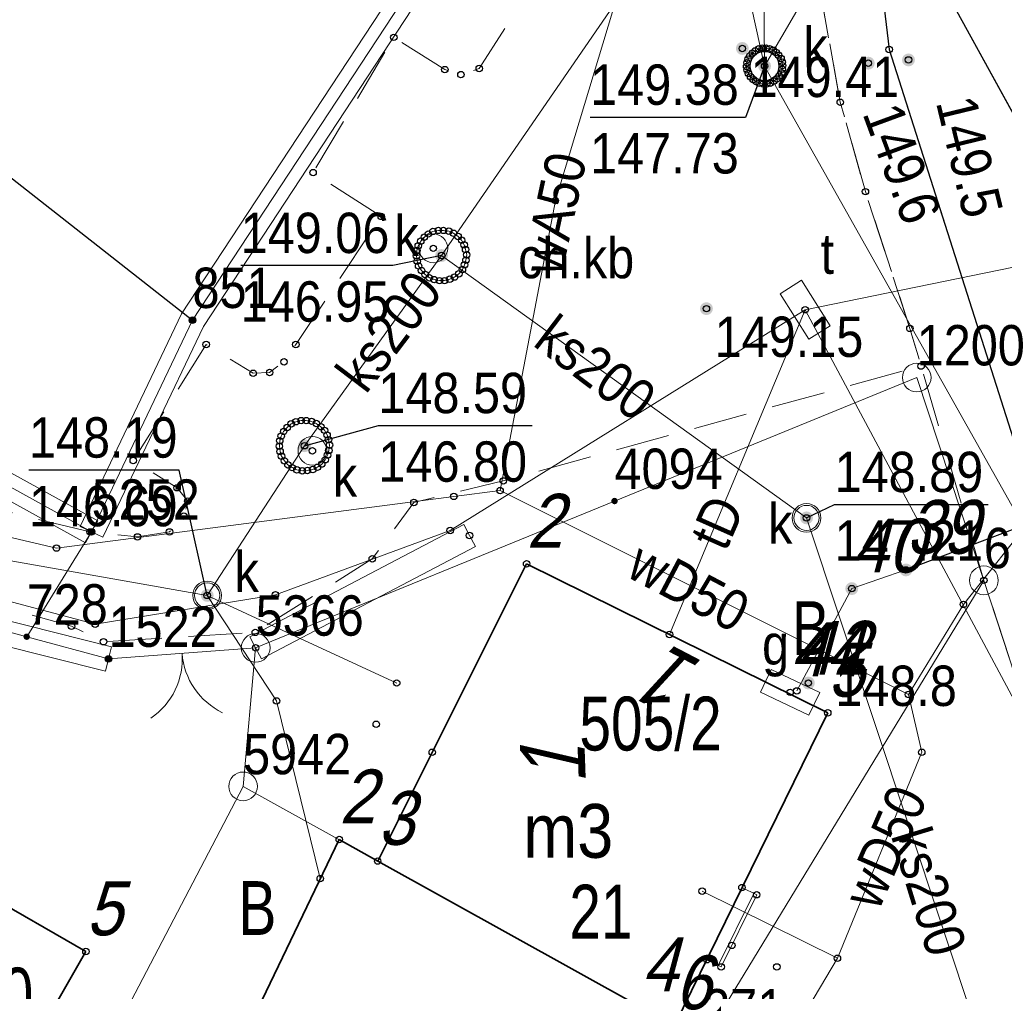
# Model space of a CAD drawing. Header units: metres. Extents: x 5548743 to 5556416, y 5707500 to 5714000.
# Tile 202 of 244: x 5554510 to 5554537, y 5710426 to 5710453. Entities that reach past the tile are written whole.
import ezdxf
from ezdxf.enums import TextEntityAlignment as Align

# ---------------------------------------------------------------- set-up
doc = ezdxf.new("R2010")
doc.units = ezdxf.units.M
for name, pattern in [('1.5_0.75', [2.25, 1.5, -0.75]), ('2.25_0.75', [3, 2.25, -0.75]), ('219-1000', [0]), ('otob_1000', [0]), ('suep_nn_1000', [0])]:
    doc.linetypes.add(name, pattern=pattern)
doc.layers.get('0').update_dxf_attribs({"color": 2, "lineweight": 5})
doc.styles.get("Standard").update_dxf_attribs({"font": 'Working1250', "width": 0.75})
doc.linetypes.add('902-1000', pattern='A,5,0,[1,ksztalty.shx,S=1,R=0,X=0,Y=0],5', length=10)
doc.linetypes.add('otdn_1000', pattern='A,7,0,[21,ksztalty.shx,S=0.7,R=0,X=0,Y=0]', length=7)

# ---------------------------------------------------------------- blocks, each defined once
blk = doc.blocks.new('PUNKTBUD')
at = {"color": 0}
blk.add_circle((0, 0), 0.09, dxfattribs=at)
blk = doc.blocks.new('203')
at = {"linetype": 'Continuous', "lineweight": 0}
h = blk.add_hatch(color=0, dxfattribs=at)
edge = h.paths.add_edge_path()
edge.add_arc((0, 0), 0.09, 0, 360)
blk = doc.blocks.new('202')
at = {"color": 0, "linetype": 'Continuous', "lineweight": 0}
blk.add_circle((0, 0), 0.4, dxfattribs=at)
blk = doc.blocks.new('OK02')
at = {"color": 0, "linetype": 'Continuous', "lineweight": 0}
for centre, start, end in [((-2, 0), 0, 60), ((2, 0), 120, 180)]:
    blk.add_arc(centre, 2, start, end, dxfattribs=at)
blk = doc.blocks.new('US15')
at = {"color": 0, "linetype": 'Continuous', "lineweight": 13}
blk.add_circle((0, 0), 0.35, dxfattribs=at)
blk = doc.blocks.new('US22')
at = {"color": 0, "linetype": 'Continuous', "lineweight": 0}
blk.add_circle((0, 0), 0.4, dxfattribs=at)
blk = doc.blocks.new('PW01')
at = {"linetype": 'Continuous', "lineweight": 13}
h = blk.add_hatch(color=0, dxfattribs=at)
edge = h.paths.add_edge_path()
edge.add_arc((0, 0), 0.18, 0, 360)
blk = doc.blocks.new('SUEP1')
at = {"color": 0, "linetype": 'Continuous'}
for p, q in [((7.5, 0), (5.25, 0.75)), ((22.5, 0), (20.25, 0.75)), ((0, 0), (7.5, 0)), ((7.5, 0), (5.25, -0.75)), ((7.5, 0), (22.5, 0)), ((22.5, 0), (20.25, -0.75))]:
    blk.add_line(p, q, dxfattribs=at)
blk = doc.blocks.new('US20')
at = {"color": 0, "linetype": 'Continuous', "lineweight": 13}
for p, q in [((-0.75, -0.35), (-0.75, 0.35)), ((-0.75, 0.35), (0.75, 0.35)), ((0.75, -0.35), (0.75, 0.35)), ((-0.75, -0.35), (0.75, -0.35))]:
    blk.add_line(p, q, dxfattribs=at)
blk = doc.blocks.new('PIKIETAW1891')
at = {"color": 0}
blk.add_circle((0, 0), 0.09, dxfattribs=at)

msp = doc.modelspace()

# ---------------------------------------------------------------- linework, layer by layer
at = {"layer": '218-kontur użytku gruntowego', "color": 3, "linetype": 'CONTINUOUS', "lineweight": 18, "flags": 128}
for points in [[(5554514.69, 5710444.25), (5554521.4, 5710454.46)], [(5554521.4, 5710454.46), (5554514.69, 5710444.25)], [(5554495.27, 5710447.54), (5554511.88, 5710438.35)], [(5554511.88, 5710438.35), (5554495.27, 5710447.54)], [(5554511.88, 5710438.35), (5554514.69, 5710444.25)], [(5554514.69, 5710444.25), (5554511.88, 5710438.35)], [(5554534.87, 5710442.65), (5554526.45, 5710439.21)], [(5554526.45, 5710439.21), (5554534.87, 5710442.65)], [(5554536.74, 5710437), (5554534.87, 5710442.65)], [(5554534.87, 5710442.65), (5554536.74, 5710437)], [(5554526.45, 5710439.21), (5554516.45, 5710435.12)], [(5554516.45, 5710435.12), (5554526.45, 5710439.21)], [(5554510.07, 5710435.43), (5554499.78, 5710438.22)], [(5554499.78, 5710438.22), (5554510.07, 5710435.43)], [(5554528.92, 5710424.15), (5554536.74, 5710437)], [(5554536.74, 5710437), (5554528.92, 5710424.15)], [(5554542.49, 5710419.44), (5554536.74, 5710437)], [(5554536.74, 5710437), (5554542.49, 5710419.44)], [(5554512.35, 5710434.81), (5554510.07, 5710435.43)], [(5554510.07, 5710435.43), (5554512.35, 5710434.81)], [(5554516.45, 5710435.12), (5554512.35, 5710434.81)], [(5554512.35, 5710434.81), (5554516.45, 5710435.12)], [(5554516.45, 5710435.12), (5554516.1, 5710431.26)], [(5554516.1, 5710431.26), (5554516.45, 5710435.12)], [(5554516.1, 5710431.26), (5554511.48, 5710422.41)], [(5554511.48, 5710422.41), (5554516.1, 5710431.26)], [(5554528.92, 5710424.15), (5554516.1, 5710431.26)], [(5554516.1, 5710431.26), (5554528.92, 5710424.15)]]:
    msp.add_lwpolyline(points, dxfattribs=at)
at = {"layer": '219-działka ewidencyjna', "color": 7, "linetype": '219-1000', "lineweight": 18, "flags": 128}
for points in [[(5554494.19, 5710460.34), (5554514.69, 5710444.25)], [(5554521.4, 5710454.46), (5554514.69, 5710444.25)], [(5554495.27, 5710447.54), (5554511.88, 5710438.35)], [(5554514.69, 5710444.25), (5554511.88, 5710438.35)], [(5554534.87, 5710442.65), (5554526.45, 5710439.21)], [(5554534.87, 5710442.65), (5554536.74, 5710437)], [(5554526.45, 5710439.21), (5554516.45, 5710435.12)], [(5554499.78, 5710438.22), (5554510.07, 5710435.43)], [(5554511.88, 5710438.35), (5554510.07, 5710435.43)], [(5554536.74, 5710437), (5554528.92, 5710424.15)], [(5554536.74, 5710437), (5554542.49, 5710419.44)], [(5554510.07, 5710435.43), (5554512.35, 5710434.81)], [(5554516.45, 5710435.12), (5554512.35, 5710434.81)], [(5554516.45, 5710435.12), (5554516.1, 5710431.26)], [(5554516.1, 5710431.26), (5554511.48, 5710422.41)], [(5554516.1, 5710431.26), (5554528.92, 5710424.15)]]:
    msp.add_lwpolyline(points, dxfattribs=at)
at = {"layer": '312-budynek ewidencyjny', "color": 7, "linetype": 'CONTINUOUS', "lineweight": 35, "flags": 128}
for points in [[(5554519.85, 5710429.18), (5554524, 5710437.46)], [(5554524, 5710437.46), (5554532.39, 5710433.31)], [(5554532.39, 5710433.31), (5554528.12, 5710424.6)], [(5554514.49, 5710420.85), (5554518.78, 5710429.78)], [(5554518.78, 5710429.78), (5554519.85, 5710429.18)], [(5554527.2, 5710425.1), (5554519.85, 5710429.18)], [(5554519.85, 5710429.18), (5554527.2, 5710425.1)], [(5554508.84, 5710428.31), (5554511.72, 5710426.66)], [(5554511.72, 5710426.66), (5554508.81, 5710421.59)]]:
    msp.add_lwpolyline(points, dxfattribs=at)
at = {"layer": '352-schody', "color": 7, "linetype": 'CONTINUOUS', "lineweight": 18, "flags": 128}
msp.add_lwpolyline([(5554530, 5710428.44), (5554530.41, 5710428.24), (5554529.42, 5710426.23), (5554529.02, 5710426.43)], close=True, dxfattribs=at)
msp.add_lwpolyline([(5554530, 5710428.44), (5554530.41, 5710428.24), (5554529.42, 5710426.23), (5554529.02, 5710426.43)], close=True, dxfattribs=at)
msp.add_lwpolyline([(5554529.333, 5710426.273), (5554530.335, 5710428.277)], dxfattribs=at)
at = {"layer": 'brama', "color": 7, "linetype": 'otob_1000', "lineweight": 18, "flags": 128}
msp.add_lwpolyline([(5554516.45, 5710435.12), (5554512.35, 5710434.81)], dxfattribs=at)
at = {"layer": 'chodnik', "color": 7, "linetype": '1.5_0.75', "lineweight": 18, "flags": 128}
for points in [[(5554532.08, 5710458.09), (5554531.99, 5710455.98), (5554532.25, 5710453.02), (5554532.74, 5710450.32), (5554533.44, 5710447.83), (5554534.68, 5710444.02), (5554534.99, 5710442.97), (5554536.74, 5710437), (5554542.49, 5710419.44), (5554543.85, 5710419.42), (5554545.3, 5710412.25), (5554545.96, 5710408.03), (5554547.16, 5710400.72), (5554548.24, 5710389.35), (5554548.88, 5710388.04), (5554548.49, 5710373.4), (5554548.49, 5710363.79), (5554546.86, 5710362.55), (5554548.47, 5710362.53), (5554549.27, 5710364.04), (5554549.91, 5710384.1), (5554549.03, 5710396.04), (5554548.86, 5710400.12), (5554547.7, 5710407.21), (5554544.82, 5710418.32), (5554537.56, 5710440.95), (5554534.1, 5710451.79), (5554533.79, 5710454.43), (5554533.73, 5710456.95), (5554534.22, 5710459.49), (5554534.96, 5710461.83), (5554535.76, 5710463.83), (5554541.56, 5710472.31), (5554556.37, 5710493.43), (5554560.68, 5710499.75), (5554564.07, 5710505.16), (5554565.93, 5710508.46), (5554566.9, 5710511.15), (5554567.37, 5710514.62), (5554567.26, 5710517.18), (5554566.47, 5710521.33), (5554565.49, 5710527.79), (5554564.19, 5710535.17), (5554562.95, 5710534.86), (5554565.38, 5710516.26), (5554565.73, 5710512.79), (5554554.2, 5710495.49), (5554548.36, 5710486.71), (5554541.04, 5710475.72), (5554533.88, 5710464.98), (5554532.8, 5710460.85)], [(5554534.68, 5710444.02), (5554533.44, 5710447.83), (5554532.74, 5710450.32), (5554532.25, 5710453.02), (5554531.99, 5710455.98), (5554532.08, 5710458.09), (5554525.34, 5710462.38), (5554524.61, 5710462.94), (5554522.83, 5710461.38), (5554527.34, 5710458.21), (5554523.68, 5710452.82), (5554522.68, 5710451.26), (5554522.17, 5710451.09), (5554521.72, 5710451.23), (5554520.3, 5710452.13), (5554518.05, 5710448.36), (5554519.95, 5710447.14), (5554517.57, 5710443.57), (5554517.24, 5710443.09), (5554516.84, 5710442.79), (5554516.38, 5710442.77), (5554515.07, 5710443.57), (5554513.04, 5710440.34), (5554514.26, 5710439.58), (5554514.56, 5710439.21), (5554514.45, 5710438.79), (5554514.05, 5710438.35), (5554513.16, 5710438.21), (5554511.84, 5710438.35), (5554499.44, 5710441.37), (5554492.31, 5710443.8), (5554488.5, 5710446.13), (5554485.15, 5710442.98), (5554480.02, 5710444.15), (5554476.84, 5710445.73), (5554473, 5710448.34), (5554458, 5710461.89), (5554454.24, 5710466.61), (5554453.01, 5710470.45), (5554451.89, 5710471.93), (5554444.93, 5710481.42), (5554444.35, 5710480.94), (5554441.8, 5710479.11), (5554450.83, 5710465.49), (5554462.77, 5710454.82), (5554472.06, 5710446.49), (5554474.79, 5710444.72), (5554479.98, 5710442.38), (5554485.01, 5710441.4), (5554491.58, 5710441.36), (5554502.71, 5710438.14), (5554511.32, 5710435.72), (5554512.21, 5710435.29), (5554516.44, 5710435.55), (5554519.7, 5710437.6), (5554520.86, 5710439.17), (5554523.35, 5710439.77), (5554534.99, 5710442.97)]]:
    msp.add_lwpolyline(points, close=True, dxfattribs=at)
at = {"layer": 'jezdnia', "color": 7, "linetype": '2.25_0.75', "lineweight": 18, "flags": 128}
msp.add_lwpolyline([(5554551.3, 5710418.13), (5554549.98, 5710420.22), (5554548.84, 5710422.52), (5554547.82, 5710425.26), (5554542.83, 5710440.47), (5554539.3, 5710451.3), (5554538.98, 5710452.88), (5554538.81, 5710454.33), (5554538.78, 5710455.82), (5554538.83, 5710457.11), (5554539.02, 5710458.29), (5554539.34, 5710459.33), (5554539.66, 5710460.14), (5554541.17, 5710462.9), (5554552.76, 5710479.69), (5554556.79, 5710485.31), (5554558.14, 5710486.87), (5554558.97, 5710487.29), (5554559.37, 5710487.15), (5554565.63, 5710494.72), (5554565.86, 5710495.64), (5554566.47, 5710496.99), (5554567.87, 5710498.31), (5554569.79, 5710499.44), (5554572.85, 5710500.21), (5554575.38, 5710500.73), (5554574.25, 5710505.45), (5554573.34, 5710505.71), (5554570.77, 5710523.5), (5554568.76, 5710534.51), (5554564.19, 5710535.17), (5554565.49, 5710527.79), (5554566.47, 5710521.33), (5554567.26, 5710517.18), (5554567.37, 5710514.62), (5554566.9, 5710511.15), (5554565.93, 5710508.46), (5554564.07, 5710505.16), (5554560.68, 5710499.75), (5554556.37, 5710493.43), (5554541.56, 5710472.31), (5554535.76, 5710463.83), (5554534.96, 5710461.83), (5554534.22, 5710459.49), (5554533.73, 5710456.95), (5554533.79, 5710454.43), (5554534.1, 5710451.79), (5554537.56, 5710440.95), (5554544.82, 5710418.32), (5554547.7, 5710407.21), (5554548.86, 5710400.12), (5554549.03, 5710396.04), (5554549.91, 5710384.1), (5554549.27, 5710364.04), (5554548.47, 5710362.53), (5554546.66, 5710357.04), (5554545.52, 5710347.27), (5554542.56, 5710337.71), (5554542.69, 5710336.23), (5554533.94, 5710305.94), (5554531.54, 5710294.25), (5554530.7, 5710289.26), (5554530.26, 5710286.71), (5554529.57, 5710282.69), (5554528.95, 5710279.05), (5554532.95, 5710279.32), (5554535.67, 5710286.43), (5554537.54, 5710291.34), (5554539.14, 5710298.49), (5554547.63, 5710334.83), (5554552.61, 5710352.25), (5554552.39, 5710352.3), (5554553.82, 5710353.87), (5554554.69, 5710354.84), (5554555.09, 5710360.54), (5554555.26, 5710365.27), (5554555.16, 5710369.61), (5554554.61, 5710373.21), (5554554.51, 5710375.14), (5554553.36, 5710389.04), (5554553.08, 5710390.19), (5554555.58, 5710397.68), (5554555.95, 5710398.1), (5554556.41, 5710398.2), (5554557.28, 5710397.88), (5554557.96, 5710398.35), (5554560.1, 5710406.11), (5554560.9, 5710407.26), (5554556.85, 5710411.07), (5554555.48, 5710412.59), (5554553.88, 5710414.46), (5554552.49, 5710416.32)], close=True, dxfattribs=at)
at = {"layer": 'krawężnik', "color": 7, "linetype": 'CONTINUOUS', "lineweight": 25, "flags": 128}
msp.add_lwpolyline([(5554564.19, 5710535.17), (5554565.49, 5710527.79), (5554566.47, 5710521.33), (5554567.26, 5710517.18), (5554567.37, 5710514.62), (5554566.9, 5710511.15), (5554565.93, 5710508.46), (5554564.07, 5710505.16), (5554560.68, 5710499.75), (5554556.37, 5710493.43), (5554541.56, 5710472.31), (5554535.76, 5710463.83), (5554534.96, 5710461.83), (5554534.22, 5710459.49), (5554533.73, 5710456.95), (5554533.79, 5710454.43), (5554534.1, 5710451.79), (5554537.56, 5710440.95), (5554544.82, 5710418.32), (5554547.7, 5710407.21), (5554548.86, 5710400.12), (5554549.03, 5710396.04), (5554549.91, 5710384.1), (5554549.27, 5710364.04)], dxfattribs=at)
at = {"layer": 'obudowa ochronna przewodu', "color": 7, "linetype": 'CONTINUOUS', "lineweight": 25, "flags": 128}
msp.add_lwpolyline([(5554534.57, 5710437.29), (5554541.81, 5710440.03)], dxfattribs=at)
at = {"layer": 'ogrodzenie trwałe', "color": 7, "linetype": '902-1000', "lineweight": 25, "flags": 128}
msp.add_lwpolyline([(5554494.19, 5710460.34), (5554514.69, 5710444.25)], dxfattribs=at)
at = {"layer": 'przewód elektroenergetyczny niskiego napięcia', "color": 1, "linetype": 'suep_nn_1000', "lineweight": 18, "flags": 128}
msp.add_lwpolyline([(5554553.31, 5710421.36), (5554529.7, 5710464.28)], dxfattribs=at)
at = {"layer": 'przewód gazowy', "color": 40, "linetype": 'CONTINUOUS', "lineweight": 18, "flags": 128}
msp.add_lwpolyline([(5554531.53, 5710433.92), (5554533.06, 5710436.77), (5554534.57, 5710437.29), (5554541.81, 5710440.03), (5554542.24, 5710440.38)], dxfattribs=at)
at = {"layer": 'przewód kanalizacyjny', "color": 34, "linetype": 'CONTINUOUS', "lineweight": 18, "flags": 128}
for points in [[(5554530.63, 5710451.33), (5554544.48, 5710475.04), (5554559.68, 5710497.25), (5554572.54, 5710503.78), (5554619.33, 5710504.63)], [(5554530.63, 5710451.33), (5554530.51, 5710467.62)], [(5554535.49, 5710466.19), (5554521.63, 5710446.05), (5554517.81, 5710440.75), (5554515.1, 5710436.58), (5554476.82, 5710443.34)], [(5554528.35, 5710461.66), (5554530.63, 5710451.33)], [(5554554.21, 5710409.41), (5554549.06, 5710418.58), (5554530.63, 5710451.33)], [(5554521.63, 5710446.05), (5554531.8, 5710438.74), (5554536.52, 5710424.54)], [(5554515.1, 5710436.58), (5554520.38, 5710434.14)], [(5554515.1, 5710436.58), (5554517.03, 5710433.64), (5554518.25, 5710428.69)]]:
    msp.add_lwpolyline(points, dxfattribs=at)
at = {"layer": 'przewód telekomunikacyjny podziemny', "color": 30, "linetype": 'CONTINUOUS', "lineweight": 18, "flags": 128}
for points in [[(5554435.86, 5710515.77), (5554434.21, 5710511.99), (5554433.65, 5710510.4), (5554433.55, 5710506.81), (5554436.41, 5710501.92), (5554440.41, 5710496.53), (5554444.01, 5710481.48), (5554457.17, 5710461.27), (5554472.38, 5710447.38), (5554480.61, 5710442.82), (5554488.24, 5710441.11), (5554491.73, 5710441.17), (5554511.98, 5710435.78), (5554517, 5710436.6), (5554521.87, 5710438.39), (5554531.76, 5710444.54)], [(5554572.95, 5710399.15), (5554567.07, 5710401.77), (5554562.44, 5710406.42), (5554554.69, 5710414.54), (5554549.39, 5710423.78), (5554546.63, 5710431.71), (5554541.83, 5710446.6), (5554531.76, 5710444.54)], [(5554520.13, 5710253.53), (5554524.3, 5710262.27), (5554532.39, 5710294.37), (5554536.3, 5710309.12), (5554545.37, 5710340), (5554546.93, 5710348.09), (5554549.05, 5710366.44), (5554549.89, 5710385.09), (5554549.48, 5710399.33), (5554545.52, 5710418.85), (5554531.76, 5710444.54)], [(5554531.76, 5710444.54), (5554527.98, 5710435.49)]]:
    msp.add_lwpolyline(points, dxfattribs=at)
at = {"layer": 'przewód wodociągowy', "color": 5, "linetype": 'CONTINUOUS', "lineweight": 18, "flags": 128}
for points in [[(5554523.26, 5710439.5), (5554524.8, 5710447.58), (5554526.66, 5710453.74), (5554529.98, 5710464.77), (5554532.26, 5710472.15)], [(5554475.27, 5710457.79), (5554489.94, 5710442.81), (5554510.9, 5710437.9), (5554521.97, 5710439.34), (5554523.26, 5710439.5)], [(5554534.64, 5710433.82), (5554536.17, 5710436.33), (5554540.92, 5710442.31)], [(5554523.26, 5710439.5), (5554534.64, 5710433.82)], [(5554534.64, 5710433.82), (5554535.01, 5710432.21), (5554532.66, 5710426.47)], [(5554532.66, 5710426.47), (5554528.89, 5710428.34)], [(5554530.39, 5710422.64), (5554532.66, 5710426.47)]]:
    msp.add_lwpolyline(points, dxfattribs=at)
at = {"layer": 'rzedna-Atr2', "color": 7, "flags": 128}
for points in [[(5554530.63, 5710451.33), (5554530.1, 5710449.9), (5554525.77, 5710449.9)], [(5554521.63, 5710446.05), (5554520.27, 5710445.77), (5554516.035, 5710445.77)], [(5554517.81, 5710440.75), (5554519.87, 5710441.31), (5554524.153, 5710441.31)], [(5554515.1, 5710436.58), (5554514.32, 5710440.07), (5554510.133, 5710440.07)], [(5554531.8, 5710438.74), (5554532.58, 5710439.11), (5554536.863, 5710439.11)]]:
    msp.add_lwpolyline(points, dxfattribs=at)
at = {"layer": 'studnia kanalizacyjna', "color": 34, "linetype": 'CONTINUOUS', "lineweight": 18, "flags": 128}
for points in [[(5554531.13, 5710451.34), (5554531.12, 5710451.24), (5554531.1, 5710451.14), (5554531.04, 5710451.05), (5554530.97, 5710450.97), (5554530.89, 5710450.91), (5554530.79, 5710450.85), (5554530.69, 5710450.83), (5554530.59, 5710450.83), (5554530.49, 5710450.85), (5554530.39, 5710450.9), (5554530.31, 5710450.95), (5554530.24, 5710451.03), (5554530.18, 5710451.12), (5554530.14, 5710451.22), (5554530.13, 5710451.32), (5554530.14, 5710451.42), (5554530.17, 5710451.52), (5554530.22, 5710451.61), (5554530.29, 5710451.69), (5554530.37, 5710451.75), (5554530.47, 5710451.81), (5554530.57, 5710451.83), (5554530.67, 5710451.83), (5554530.77, 5710451.81), (5554530.87, 5710451.77), (5554530.95, 5710451.71), (5554531.02, 5710451.63), (5554531.09, 5710451.54), (5554531.12, 5710451.44)], [(5554522.33, 5710446.07), (5554522.31, 5710445.92), (5554522.27, 5710445.79), (5554522.21, 5710445.66), (5554522.11, 5710445.54), (5554521.99, 5710445.45), (5554521.86, 5710445.39), (5554521.71, 5710445.35), (5554521.57, 5710445.35), (5554521.42, 5710445.38), (5554521.29, 5710445.43), (5554521.17, 5710445.52), (5554521.07, 5710445.63), (5554520.99, 5710445.76), (5554520.95, 5710445.89), (5554520.93, 5710446.04), (5554520.94, 5710446.19), (5554520.98, 5710446.32), (5554521.05, 5710446.45), (5554521.15, 5710446.56), (5554521.26, 5710446.65), (5554521.39, 5710446.72), (5554521.54, 5710446.75), (5554521.68, 5710446.75), (5554521.83, 5710446.73), (5554521.96, 5710446.67), (5554522.09, 5710446.58), (5554522.19, 5710446.48), (5554522.26, 5710446.35), (5554522.3, 5710446.22)], [(5554518.51, 5710440.77), (5554518.49, 5710440.62), (5554518.45, 5710440.49), (5554518.39, 5710440.36), (5554518.29, 5710440.24), (5554518.17, 5710440.15), (5554518.04, 5710440.09), (5554517.89, 5710440.06), (5554517.75, 5710440.05), (5554517.6, 5710440.08), (5554517.47, 5710440.14), (5554517.35, 5710440.22), (5554517.25, 5710440.33), (5554517.17, 5710440.46), (5554517.13, 5710440.59), (5554517.11, 5710440.74), (5554517.12, 5710440.89), (5554517.16, 5710441.02), (5554517.23, 5710441.15), (5554517.33, 5710441.26), (5554517.44, 5710441.36), (5554517.57, 5710441.42), (5554517.72, 5710441.45), (5554517.86, 5710441.45), (5554518.01, 5710441.43), (5554518.14, 5710441.37), (5554518.27, 5710441.28), (5554518.37, 5710441.18), (5554518.44, 5710441.05), (5554518.48, 5710440.92)]]:
    msp.add_lwpolyline(points, close=True, dxfattribs=at)
at = {"layer": 'ściana oporowa (linia)', "color": 0, "linetype": 'otdn_1000', "lineweight": 18}
for p, q in [((5554521.107, 5710454.652), (5554514.384, 5710444.423)), ((5554512.049, 5710438.656), (5554495.458, 5710447.837)), ((5554514.384, 5710444.423), (5554511.564, 5710438.501)), ((5554511.564, 5710438.501), (5554511.88, 5710438.35)), ((5554512.049, 5710438.656), (5554511.88, 5710438.35)), ((5554496.753, 5710438.381), (5554512.265, 5710434.47)), ((5554522.573, 5710437.94), (5554522.41, 5710438.25)), ((5554516.613, 5710434.81), (5554522.573, 5710437.94)), ((5554516.613, 5710434.81), (5554516.45, 5710435.12)), ((5554512.265, 5710434.47), (5554512.35, 5710434.81))]:
    msp.add_line(p, q, dxfattribs=at)
at = {"layer": 'ściana oporowa (linia)', "color": 0, "lineweight": 18}
for p, q in [((5554521.693, 5710454.268), (5554514.996, 5710444.077)), ((5554511.711, 5710438.044), (5554495.082, 5710447.243)), ((5554514.996, 5710444.077), (5554512.196, 5710438.199)), ((5554496.927, 5710439.059), (5554512.435, 5710435.149)), ((5554516.287, 5710435.43), (5554522.247, 5710438.56)), ((5554522.247, 5710438.56), (5554522.41, 5710438.25)), ((5554511.711, 5710438.044), (5554511.88, 5710438.35)), ((5554512.196, 5710438.199), (5554511.88, 5710438.35)), ((5554516.287, 5710435.43), (5554516.45, 5710435.12)), ((5554512.435, 5710435.149), (5554512.35, 5710434.81))]:
    msp.add_line(p, q, dxfattribs=at)

# ---------------------------------------------------------------- block references
at = {"layer": '202-punkt graniczny', "color": 7, "linetype": 'CONTINUOUS', "lineweight": 18}
for p in [(5554534.87, 5710442.65), (5554536.74, 5710437), (5554516.45, 5710435.12), (5554516.1, 5710431.26)]:
    msp.add_blockref('202', p, dxfattribs=at)
at = {"layer": '203-punkt graniczny', "color": 7, "linetype": 'CONTINUOUS', "lineweight": 18}
for p in [(5554514.69, 5710444.25), (5554526.45, 5710439.21), (5554511.88, 5710438.35), (5554510.07, 5710435.43), (5554512.35, 5710434.81)]:
    msp.add_blockref('203', p, dxfattribs=at)
at = {"layer": 'brama', "color": 7, "linetype": 'CONTINUOUS', "lineweight": 18, "rotation": 184.324}
msp.add_blockref('OK02', (5554514.4, 5710434.965), dxfattribs=at)
at = {"layer": 'pikieta naturalna', "color": 7, "linetype": 'CONTINUOUS', "lineweight": 13}
for p in [(5554533.52, 5710451.41), (5554534.64, 5710451.5), (5554531.85, 5710434.14)]:
    msp.add_blockref('PW01', p, dxfattribs=at)
at = {"layer": 'pikieta sztuczna', "color": 7, "linetype": 'CONTINUOUS', "lineweight": 13}
for p in [(5554530.01, 5710451.82), (5554529.01, 5710444.57)]:
    msp.add_blockref('PW01', p, dxfattribs=at)
at = {"layer": 'przewód elektroenergetyczny niskiego napięcia', "color": 1, "linetype": 'CONTINUOUS', "lineweight": 18, "rotation": 298.815}
msp.add_blockref('SUEP1', (5554529.7, 5710464.28), dxfattribs=at)
at = {"layer": 'Punkt budynku', "color": 5, "linetype": 'CONTINUOUS', "lineweight": 13}
for p in [(5554522.41, 5710438.25), (5554524, 5710437.46), (5554532.39, 5710433.31), (5554519.81, 5710432.99), (5554521.37, 5710432.21), (5554518.78, 5710429.78), (5554519.85, 5710429.18), (5554530, 5710428.44), (5554530.41, 5710428.24), (5554529.72, 5710426.83), (5554511.72, 5710426.66), (5554529.02, 5710426.43), (5554529.42, 5710426.23), (5554530.97, 5710426.23)]:
    msp.add_blockref('PUNKTBUD', p, dxfattribs=at)
at = {"layer": 'Punkt roboczy BDOT GESUT K1', "color": 6, "linetype": 'CONTINUOUS', "lineweight": 18}
for p in [(5554520.3, 5710452.13), (5554530.01, 5710451.82), (5554530.37, 5710451.75), (5554530.47, 5710451.81), (5554530.57, 5710451.83), (5554530.67, 5710451.83), (5554530.77, 5710451.81), (5554530.87, 5710451.77), (5554534.1, 5710451.79), (5554534.1, 5710451.79), (5554534.1, 5710451.79), (5554530.17, 5710451.52), (5554530.22, 5710451.61), (5554530.29, 5710451.69), (5554530.95, 5710451.71), (5554531.02, 5710451.63), (5554531.09, 5710451.54), (5554534.64, 5710451.5), (5554521.72, 5710451.23), (5554522.68, 5710451.26), (5554530.13, 5710451.32), (5554530.14, 5710451.42), (5554530.14, 5710451.22), (5554530.63, 5710451.33), (5554530.63, 5710451.33), (5554530.63, 5710451.33), (5554530.63, 5710451.33), (5554530.63, 5710451.33), (5554531.12, 5710451.44), (5554531.12, 5710451.24), (5554531.13, 5710451.34), (5554533.52, 5710451.41), (5554522.17, 5710451.09), (5554530.18, 5710451.12), (5554530.24, 5710451.03), (5554530.31, 5710450.95), (5554530.97, 5710450.97), (5554531.04, 5710451.05), (5554531.1, 5710451.14), (5554530.39, 5710450.9), (5554530.49, 5710450.85), (5554530.59, 5710450.83), (5554530.69, 5710450.83), (5554530.79, 5710450.85), (5554530.89, 5710450.91), (5554532.74, 5710450.32), (5554532.74, 5710450.32), (5554518.05, 5710448.36), (5554533.44, 5710447.83), (5554533.44, 5710447.83), (5554524.8, 5710447.58), (5554519.95, 5710447.14), (5554521.15, 5710446.56), (5554521.26, 5710446.65), (5554521.39, 5710446.72), (5554521.54, 5710446.75), (5554521.68, 5710446.75), (5554521.83, 5710446.73), (5554521.96, 5710446.67), (5554522.09, 5710446.58), (5554520.98, 5710446.32), (5554521.05, 5710446.45), (5554522.19, 5710446.48), (5554522.26, 5710446.35), (5554520.93, 5710446.04), (5554520.94, 5710446.19), (5554521.4, 5710446.25), (5554521.63, 5710446.05), (5554521.63, 5710446.05), (5554522.3, 5710446.22), (5554522.33, 5710446.07), (5554520.95, 5710445.89), (5554520.99, 5710445.76), (5554522.27, 5710445.79), (5554522.31, 5710445.92), (5554521.07, 5710445.63), (5554521.17, 5710445.52), (5554521.99, 5710445.45), (5554522.11, 5710445.54), (5554522.21, 5710445.66), (5554521.29, 5710445.43), (5554521.42, 5710445.38), (5554521.57, 5710445.35), (5554521.71, 5710445.35), (5554521.86, 5710445.39), (5554529.01, 5710444.57), (5554531.76, 5710444.54), (5554531.76, 5710444.54), (5554531.76, 5710444.54), (5554531.76, 5710444.54), (5554531.76, 5710444.54), (5554514.69, 5710444.25), (5554514.69, 5710444.25), (5554534.68, 5710444.02), (5554534.68, 5710444.02), (5554515.07, 5710443.57), (5554517.57, 5710443.57), (5554517.24, 5710443.09), (5554534.99, 5710442.97), (5554534.99, 5710442.97), (5554516.38, 5710442.77), (5554516.84, 5710442.79), (5554517.44, 5710441.36), (5554517.57, 5710441.42), (5554517.72, 5710441.45), (5554517.86, 5710441.45), (5554518.01, 5710441.43), (5554518.14, 5710441.37), (5554517.23, 5710441.15), (5554517.33, 5710441.26), (5554518.27, 5710441.28), (5554518.37, 5710441.18), (5554518.44, 5710441.05), (5554517.12, 5710440.89), (5554517.16, 5710441.02), (5554518.48, 5710440.92), (5554518.51, 5710440.77), (5554517.11, 5710440.74), (5554517.13, 5710440.59), (5554517.81, 5710440.75), (5554518.03, 5710440.61), (5554518.49, 5710440.62), (5554513.04, 5710440.34), (5554517.17, 5710440.46), (5554517.25, 5710440.33), (5554517.35, 5710440.22), (5554518.29, 5710440.24), (5554518.39, 5710440.36), (5554518.45, 5710440.49), (5554517.47, 5710440.14), (5554517.6, 5710440.08), (5554517.75, 5710440.05), (5554517.89, 5710440.06), (5554518.04, 5710440.09), (5554518.17, 5710440.15), (5554523.35, 5710439.77), (5554514.26, 5710439.58), (5554523.26, 5710439.5), (5554523.26, 5710439.5), (5554523.26, 5710439.5), (5554514.56, 5710439.21), (5554520.86, 5710439.17), (5554521.97, 5710439.34), (5554514.45, 5710438.79), (5554531.8, 5710438.74), (5554531.8, 5710438.74), (5554531.8, 5710438.74), (5554511.84, 5710438.35), (5554511.88, 5710438.35), (5554511.88, 5710438.35), (5554514.05, 5710438.35), (5554521.87, 5710438.39), (5554513.16, 5710438.21), (5554522.41, 5710438.25), (5554510.9, 5710437.9), (5554519.7, 5710437.6), (5554534.57, 5710437.29), (5554534.57, 5710437.29), (5554534.57, 5710437.29), (5554536.74, 5710437), (5554533.06, 5710436.77), (5554533.06, 5710436.77), (5554515.1, 5710436.58), (5554515.1, 5710436.58), (5554515.1, 5710436.58), (5554515.1, 5710436.58), (5554515.1, 5710436.58), (5554517, 5710436.6), (5554536.17, 5710436.33), (5554511.32, 5710435.72), (5554511.98, 5710435.78), (5554512.21, 5710435.29), (5554516.44, 5710435.55), (5554527.98, 5710435.49), (5554516.45, 5710435.12), (5554516.45, 5710435.12), (5554512.35, 5710434.81), (5554512.35, 5710434.81), (5554520.38, 5710434.14), (5554531.53, 5710433.92), (5554531.85, 5710434.14), (5554517.03, 5710433.64), (5554531.34, 5710433.88), (5554534.64, 5710433.82), (5554534.64, 5710433.82), (5554534.64, 5710433.82), (5554535.01, 5710432.21), (5554518.25, 5710428.69), (5554528.89, 5710428.34), (5554532.66, 5710426.47), (5554532.66, 5710426.47), (5554532.66, 5710426.47)]:
    msp.add_blockref('PIKIETAW1891', p, dxfattribs=at)
at = {"layer": 'rzedna', "color": 34, "linetype": 'CONTINUOUS', "lineweight": 18}
for p in [(5554530.63, 5710451.33), (5554521.63, 5710446.05), (5554517.81, 5710440.75), (5554531.8, 5710438.74), (5554515.1, 5710436.58)]:
    msp.add_blockref('PW01', p, dxfattribs=at)
at = {"layer": 'rzedna', "color": 40, "linetype": 'CONTINUOUS', "lineweight": 18}
for p in [(5554534.57, 5710437.29), (5554533.06, 5710436.77)]:
    msp.add_blockref('PW01', p, dxfattribs=at)
at = {"layer": 'studnia kanalizacyjna', "color": 34, "linetype": 'CONTINUOUS', "lineweight": 18}
for p in [(5554531.8, 5710438.74), (5554515.1, 5710436.58)]:
    msp.add_blockref('US15', p, dxfattribs=at)
at = {"layer": 'szafa gazowa lub kontener', "color": 40, "linetype": 'CONTINUOUS', "lineweight": 18, "rotation": 334.654}
msp.add_blockref('US20', (5554531.34, 5710433.88), dxfattribs=at)
at = {"layer": 'szafa telekomunikacyjna lub kontener', "color": 30, "linetype": 'CONTINUOUS', "lineweight": 18, "rotation": 302.33}
msp.add_blockref('US20', (5554531.76, 5710444.54), dxfattribs=at)
at = {"layer": 'właz do komory lub kanału - okrągły', "color": 7, "linetype": 'CONTINUOUS', "lineweight": 18}
for p in [(5554530.63, 5710451.33), (5554521.4, 5710446.25), (5554518.03, 5710440.61), (5554531.8, 5710438.74), (5554515.1, 5710436.58)]:
    msp.add_blockref('US22', p, dxfattribs=at)

# ---------------------------------------------------------------- texts
at = {"layer": '202-punkt graniczny-Atr103', "color": 7, "width": 0.9}
for s, p in [('1200', (5554534.87, 5710442.65)), ('1200', (5554534.87, 5710442.65)), ('6904', (5554536.74, 5710437)), ('6904', (5554536.74, 5710437)), ('5366', (5554516.45, 5710435.12)), ('5366', (5554516.45, 5710435.12)), ('5942', (5554516.1, 5710431.26)), ('5942', (5554516.1, 5710431.26)), ('271', (5554528.92, 5710424.15)), ('271', (5554528.92, 5710424.15))]:
    msp.add_text(s, height=1.125, dxfattribs=at).set_placement(p, align=Align.BOTTOM_LEFT)
at = {"layer": '203-punkt graniczny-Atr103', "color": 7, "width": 0.9}
for s, p in [('851', (5554514.69, 5710444.25)), ('851', (5554514.69, 5710444.25)), ('4094', (5554526.45, 5710439.21)), ('4094', (5554526.45, 5710439.21)), ('5252', (5554511.88, 5710438.35)), ('5252', (5554511.88, 5710438.35)), ('728', (5554510.07, 5710435.43)), ('728', (5554510.07, 5710435.43)), ('1522', (5554512.35, 5710434.81)), ('1522', (5554512.35, 5710434.81))]:
    msp.add_text(s, height=1.125, dxfattribs=at).set_placement(p, align=Align.BOTTOM_LEFT)
at = {"layer": '210-oznaczenie konturu użytku gruntowego', "color": 3, "linetype": 'CONTINUOUS', "lineweight": 18, "width": 0.79}
for p in [(5554531.39, 5710434.92), (5554515.97, 5710427.12)]:
    msp.add_text('B', height=1.5, dxfattribs=at).set_placement(p)
at = {"layer": '211-numer działki ewidencyjnej', "color": 7, "linetype": 'CONTINUOUS', "lineweight": 18, "width": 0.79}
msp.add_text('505/2', height=1.5, dxfattribs=at).set_placement((5554525.47, 5710432.26))
at = {"layer": '238-Punkt adresowy budynku', "color": 7, "linetype": 'CONTINUOUS', "lineweight": 18, "oblique": 15, "width": 0.79}
msp.add_text('1', height=1.8, rotation=152.39, dxfattribs=at).set_placement((5554528.49, 5710434.96), align=Align.CENTER)
msp.add_text('1', height=1.8, rotation=92, dxfattribs=at).set_placement((5554526.19, 5710431.37), align=Align.BOTTOM_LEFT)
at = {"layer": '312-oznaczenie budynku ewidencyjnego', "color": 7, "linetype": 'CONTINUOUS', "lineweight": 18, "width": 0.79}
for s, p in [('21', (5554525.19, 5710428.52)), ('1820', (5554506.73, 5710426.21))]:
    msp.add_text(s, height=1.5, dxfattribs=at).set_placement(p, align=Align.TOP_LEFT)
at = {"layer": '312-oznaczenie budynku ewidencyjnego-Atr117', "color": 7, "width": 0.9}
msp.add_text('m3', height=1.5, dxfattribs=at).set_placement((5554525.16, 5710430.02), align=Align.MIDDLE_CENTER)
at = {"layer": 'chodnik-Atr17', "color": 7, "width": 0.9}
msp.add_text('ch.kb', height=1.125, dxfattribs=at).set_placement((5554525.38, 5710445.98), align=Align.MIDDLE_CENTER)
at = {"layer": 'pikieta naturalna-Atr2', "color": 7, "width": 0.9}
for s, rotation, p in [('149.6', 290.239, (5554533.35, 5710450.01)), ('149.5', 283.627, (5554535.4, 5710450.32))]:
    msp.add_text(s, height=1.125, rotation=rotation, dxfattribs=at).set_placement(p)
msp.add_text('148.8', height=1.125, dxfattribs=at).set_placement((5554532.6, 5710433.5))
at = {"layer": 'pikieta sztuczna-Atr2', "color": 7, "width": 0.9}
for s, p in [('149.41', (5554530.24, 5710451.59)), ('149.15', (5554529.24, 5710444.35))]:
    msp.add_text(s, height=1.125, dxfattribs=at).set_placement(p, align=Align.TOP_LEFT)
at = {"layer": 'przewód kanalizacyjny-Atr1', "color": 34, "width": 0.9}
for rotation, p in [(52.902, (5554519.07, 5710442.5)), (322.983, (5554524.48, 5710444.01)), (287.066, (5554534.68, 5710430.06))]:
    msp.add_text('ks200', height=1.125, rotation=rotation, dxfattribs=at).set_placement(p, align=Align.MIDDLE_LEFT)
at = {"layer": 'przewód telekomunikacyjny podziemny-Atr1', "color": 30, "width": 0.9}
msp.add_text('tD', height=1.125, rotation=66.079, dxfattribs=at).set_placement((5554529.03, 5710438), align=Align.MIDDLE_LEFT)
at = {"layer": 'przewód wodociągowy-Atr1', "color": 5, "width": 0.9}
for s, rotation, p in [('wA50', 77.856, (5554524.42, 5710445.57)), ('wD50', 332.165, (5554526.99, 5710437.63)), ('wD50', 66.449, (5554533.29, 5710427.99))]:
    msp.add_text(s, height=1.125, rotation=rotation, dxfattribs=at).set_placement(p, align=Align.MIDDLE_LEFT)
at = {"layer": 'Punkt budynku-Atr104', "color": 5, "oblique": 15, "width": 0.9}
for s, p in [('2', (5554524, 5710437.46)), ('5', (5554532.39, 5710433.31)), ('2', (5554518.78, 5710429.78)), ('3', (5554519.85, 5710429.18)), ('5', (5554511.72, 5710426.66)), ('4', (5554527.2, 5710425.1)), ('6', (5554528.12, 5710424.6))]:
    msp.add_text(s, height=1.5, dxfattribs=at).set_placement(p, align=Align.BOTTOM_LEFT)
at = {"layer": 'Punkt roboczy BDOT GESUT K1-Atr103', "color": 6, "oblique": 15, "width": 0.9}
for s, p in [('39', (5554534.57, 5710437.29)), ('39', (5554534.57, 5710437.29)), ('39', (5554534.57, 5710437.29)), ('40', (5554533.06, 5710436.77)), ('40', (5554533.06, 5710436.77)), ('44', (5554531.34, 5710433.88)), ('42', (5554531.53, 5710433.92))]:
    msp.add_text(s, height=1.5, dxfattribs=at).set_placement(p, align=Align.BOTTOM_LEFT)
at = {"layer": 'rzedna-Atr2', "color": 34, "width": 0.9}
for s, p in [('149.38', (5554525.77, 5710449.911)), ('149.06', (5554516.035, 5710445.781)), ('148.59', (5554519.87, 5710441.321)), ('148.19', (5554510.133, 5710440.081)), ('148.89', (5554532.58, 5710439.121))]:
    msp.add_text(s, height=1.125, dxfattribs=at).set_placement(p, align=Align.BOTTOM_LEFT)
at = {"layer": 'rzedna-Atr3', "color": 34, "width": 0.9}
for s, p in [('147.73', (5554525.77, 5710447.999)), ('146.95', (5554516.035, 5710443.869)), ('146.80', (5554519.87, 5710439.409)), ('146.69', (5554510.133, 5710438.169)), ('147.21', (5554532.58, 5710437.209))]:
    msp.add_text(s, height=1.125, dxfattribs=at).set_placement(p, align=Align.BOTTOM_LEFT)
at = {"layer": 'szafa gazowa lub kontener-Atr17', "color": 40, "width": 0.9}
msp.add_text('g', height=1.125, dxfattribs=at).set_placement((5554530.56, 5710434.65))
at = {"layer": 'szafa telekomunikacyjna lub kontener-Atr17', "color": 30, "width": 0.9}
msp.add_text('t', height=1.125, dxfattribs=at).set_placement((5554532.19, 5710445.54))
at = {"layer": 'właz do komory lub kanału - okrągły-Atr17', "color": 7, "width": 0.9}
for p in [(5554531.71, 5710451.29), (5554520.32, 5710446.04), (5554518.6, 5710439.33), (5554530.73, 5710438.02), (5554515.86, 5710436.68)]:
    msp.add_text('k', height=1.125, dxfattribs=at).set_placement(p)

doc.saveas('drawing.dxf')
